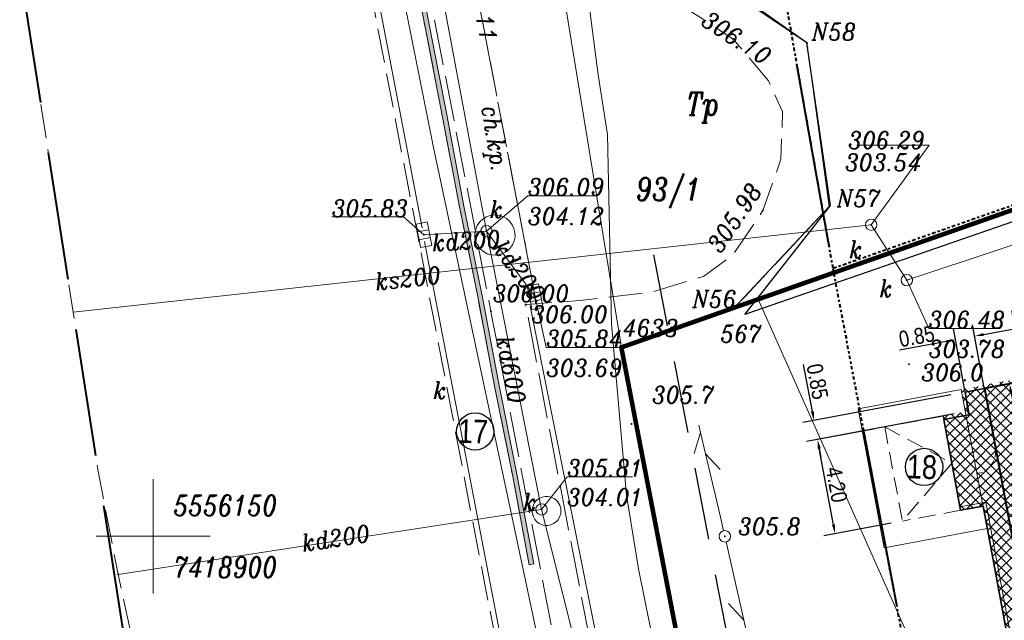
# Model space of a CAD drawing. Extents: x 779 to 3668, y -1329 to 9570.
# Tile 37 of 106: x 2208 to 2252, y -645 to -618. Entities that reach past the tile are written whole.
import ezdxf
from ezdxf.enums import TextEntityAlignment as Align

# ---------------------------------------------------------------- set-up
doc = ezdxf.new("R2010")
doc.units = 0
for name, pattern in [('( Dashed )', [0.75, 0.5, -0.25]), ('0.5_0.5', [1, 0.5, -0.5]), ('1.5_0.5', [2, 1.5, -0.5]), ('CENTER2', [1.125, 0.75, -0.125, 0.125, -0.125]), ('CIĄGłA', [0]), ('DASHED', [0.75, 0.5, -0.25]), ('DGN Style 3', [7.83309, 5.595065, -2.238026]), ('DGN Style 4', [0.3202, 0.16, -0.08, 0.0002, -0.08]), ('HIDDEN2', [4.7625, 3.175, -1.5875]), ('mz2.0_0.5', [2.5, 2, -0.5])]:
    doc.linetypes.add(name, pattern=pattern)
for name, color, linetype, lineweight in [('203-punkt graniczny', 7, 'Continuous', 0), ('203-punkt graniczny-Atr103', 7, 'Continuous', 0), ('210-oznaczenie konturu użytku gruntowego', 7, 'Continuous', 0), ('211-numer działki ewidencyjnej', 7, 'Continuous', 0), ('217-kontur klasyfikacyjny', 7, 'Continuous', 0), ('218-kontur użytku gruntowego', 7, 'Continuous', 0), ('219-działka ewidencyjna', 7, 'Continuous', 0), ('_a_obiekty', 250, 'Continuous', 30), ('AGP1_granica_opracow', 7, 'Continuous', 15), ('AGP1_HATCH', 7, 'Continuous', 5), ('AGP1_KRAWEZNIKI', 7, 'Continuous', 40), ('AGP1_KRAWEZNIKI GRUBOŚCI', 7, 'Continuous', 9), ('AGP1_KRAWEZNIKI NOWE', 7, 'Continuous', 30), ('AGP1_OPISY', 7, 'Continuous', 13), ('chodnik (powierzchnia) - ob. projektowany', 7, 'Continuous', 0), ('chodnik (powierzchnia) - ob. projektowany-Atr17', 7, 'Continuous', 0), ('ekran akustyczny (linia) - ob. projektowany', 7, 'Continuous', 0), ('jezdnia (powierzchnia)', 7, 'Continuous', 0), ('komora podziemna - przewód kanalizacyjny (powierzchnia)-SK', 7, 'Continuous', 0), ('kratka ściekowa (punkt)-SK', 7, 'Continuous', 0), ('Krzyże', 7, 'Continuous', 0), ('MPZP', 7, 'Continuous', 0), ('odwodnienie liniowe (linia)-SK', 7, 'Continuous', 0), ('odwodnienie liniowe (linia)-SK-Atr17', 7, 'Continuous', 0), ('ogrodzenie trwałe (linia)', 7, 'Continuous', 0), ('przewód elektroenergetyczny (linia)-SEPOD', 7, 'Continuous', 0), ('przewód gazowy (linia)-SG', 7, 'Continuous', 0), ('przewód kanalizacyjny (linia)-SK', 7, 'Continuous', 0), ('przewód kanalizacyjny (linia)-SK-Atr1', 7, 'Continuous', 0), ('przewód telekomunikacyjny (linia)-STPOW - symbol', 7, 'Continuous', 0), ('punkt o określonej wysokości (sieć kanalizacyjna)-SK', 7, 'Continuous', 0), ('punkt o określonej wysokości (sieć kanalizacyjna)-SK - ob. w budowie', 7, 'Continuous', 0), ('punkt o określonej wysokości (sieć kanalizacyjna)-SK - ob. w budowie-Atr2', 7, 'Continuous', 0), ('punkt o określonej wysokości (sieć kanalizacyjna)-SK - ob. w budowie-Atr3', 7, 'Continuous', 0), ('punkt o określonej wysokości (sieć kanalizacyjna)-SK-Atr2', 7, 'Continuous', 0), ('punkt o określonej wysokości (sieć kanalizacyjna)-SK-Atr3', 7, 'Continuous', 0), ('punkt wysokościowy naturalny', 7, 'Continuous', 0), ('punkt wysokościowy naturalny-Atr2', 7, 'Continuous', 0), ('punkt wysokościowy sztuczny', 7, 'Continuous', 0), ('punkt wysokościowy sztuczny-Atr2', 7, 'Continuous', 0), ('RTPW01', 253, 'Continuous', 0), ('RTPW02', 7, 'Continuous', 0), ('Sekcje', 7, 'Continuous', 0), ('SUPT01', 7, 'Continuous', 0), ('słup (punkt)', 7, 'Continuous', 0), ('właz okrągły - siec kanalizacyjna (punkt)-SK', 7, 'Continuous', 0), ('właz okrągły - siec kanalizacyjna (punkt)-SK-Atr17', 7, 'Continuous', 0), ('Zakres', 7, 'Continuous', 0), ('zz-legenda', 7, 'Continuous', 13), ('zz-obrzeża', 44, 'Continuous', 35), ('zz-wypełnienie-chodniki', 142, 'Continuous', 5), ('zz-wypełnienie-inne', 22, 'Continuous', 5)]:
    doc.layers.add(name, color=color, linetype=linetype, lineweight=lineweight)
doc.layers.add('IE_kable ziemne', color=240, linetype='Continuous')
doc.styles.add('ARIAL', font='ARIALN.TTF')
doc.styles.get("Standard").update_dxf_attribs({"font": 'arial.ttf'})
doc.styles.add('Style-ITALIC_1250', font='ITALIC_1250.shx')
doc.linetypes.add('902-500', pattern='A,3.75,[24,dgnlstyle-geo-mz.shx,S=0.002786,R=0,X=0,Y=0],3.75', length=7.5)
doc.linetypes.add('OGRODZENIE1', pattern='A,6.35,-2.54,[133,ltypeshp.shx,S=2.54,R=0,X=-2.54,Y=0],-2.54,25.4', length=36.83)
doc.dimstyles.new('z1do1', dxfattribs={"dimtxt": 0.7, "dimasz": 0.4, "dimexe": 0.5, "dimexo": 0.5, "dimgap": 0.1, "dimtad": 1, "dimrnd": 0.05, "dimzin": 0, "dimdsep": 46, "dimtxsty": 'ARIAL', "dimcen": 0.09, "dimazin": 0, "dimtfac": 1, "dimtofl": 0, "dimtmove": 0, "dimatfit": 3, "dimfxl": 1, "dimtolj": 1, "dimtzin": 0, "dimarcsym": 0})

# ---------------------------------------------------------------- blocks, each defined once
blk = doc.blocks.new('203')
at = {"linetype": 'Continuous', "lineweight": -2, "ltscale": 10}
h = blk.add_hatch(color=0, dxfattribs=at)
edge = h.paths.add_edge_path()
edge.add_arc((0, 0), 0.45, 0, 360)
blk = doc.blocks.new('SM04')
at = {"color": 0, "linetype": 'Continuous', "lineweight": -2, "ltscale": 10}
blk.add_circle((0, 0), 2.5, dxfattribs=at)
blk = doc.blocks.new('PW01')
at = {"linetype": 'Continuous', "lineweight": 13, "ltscale": 10}
h = blk.add_hatch(color=0, dxfattribs=at)
edge = h.paths.add_edge_path()
edge.add_arc((0, 0), 0.45, 0, 360)
blk = doc.blocks.new('US22')
at = {"color": 0, "linetype": 'Continuous', "lineweight": -2, "ltscale": 10}
blk.add_circle((0, 0), 2.5, dxfattribs=at)
blk = doc.blocks.new('PW01_1')
at = {"linetype": 'Continuous', "lineweight": 13, "ltscale": 10}
h = blk.add_hatch(color=0, dxfattribs=at)
edge = h.paths.add_edge_path()
edge.add_arc((0, 0), 0.45, 0, 360)
blk = doc.blocks.new('US05')
at = {"color": 0, "linetype": 'Continuous', "lineweight": 13, "ltscale": 10}
for p, q in [((-5.25, -2.5), (-5.25, 2.5)), ((-5.25, 2.5), (-1.75, 2.5)), ((-1.75, -2.5), (-1.75, 2.5)), ((-1.75, 2.5), (1.75, 2.5)), ((1.75, -2.5), (1.75, 2.5)), ((1.75, 2.5), (5.25, 2.5)), ((5.25, -2.5), (5.25, 2.5)), ((-5.25, -2.5), (-1.75, -2.5)), ((-1.75, -2.5), (1.75, -2.5)), ((1.75, -2.5), (5.25, -2.5))]:
    blk.add_line(p, q, dxfattribs=at)
blk = doc.blocks.new('PT01')
at = {"color": 0, "linetype": 'Continuous', "lineweight": 13, "ltscale": 10}
for p, q in [((46.5, 0), (37.84, 5)), ((6.5, 0), (0, 0)), ((6.5, 0), (16.5, 0)), ((16.5, 0), (26.5, 0)), ((26.5, 0), (36.5, 0)), ((36.5, 0), (27.84, -5)), ((36.5, 0), (46.5, 0)), ((46.5, 0), (50, 0))]:
    blk.add_line(p, q, dxfattribs=at)
blk = doc.blocks.new('PW02')
at = {"linetype": 'Continuous', "lineweight": 13, "ltscale": 10}
h = blk.add_hatch(color=0, dxfattribs=at)
edge = h.paths.add_edge_path()
edge.add_arc((0, 0), 0.45, 0, 360)
blk = doc.blocks.new('RTPW01')
at = {"layer": 'RTPW01', "linetype": 'Continuous', "lineweight": 13, "true_color": 0x939598}
h = blk.add_hatch(color=252, dxfattribs=at)
edge = h.paths.add_edge_path()
edge.add_arc((0, 0), 0.045, 0, 360)
blk = doc.blocks.new('RTPW02')
at = {"layer": 'RTPW02', "linetype": 'Continuous', "lineweight": 13}
h = blk.add_hatch(color=7, dxfattribs=at)
edge = h.paths.add_edge_path()
edge.add_arc((0, 0), 0.045, 0, 360)
blk = doc.blocks.new('PZT MDCP podkład')
at = {"layer": '217-kontur klasyfikacyjny', "color": 8, "linetype": '1.5_0.5', "lineweight": 13, "flags": 128}
for points in [[(2104.806, 136.906), (2105.786, 129.736)], [(2105.786, 129.736), (2101.636, 125.306)]]:
    blk.add_lwpolyline(points, dxfattribs=at)
at = {"layer": '218-kontur użytku gruntowego', "color": 8, "linetype": '0.5_0.5', "lineweight": 13, "flags": 128}
for points in [[(2105.786, 129.736), (2104.806, 136.906)], [(2104.806, 136.906), (2105.786, 129.736)], [(2101.636, 125.306), (2105.786, 129.736)], [(2105.786, 129.736), (2101.636, 125.306)]]:
    blk.add_lwpolyline(points, dxfattribs=at)
at = {"layer": '219-działka ewidencyjna', "color": 8, "linetype": 'Continuous', "lineweight": 13, "flags": 128}
for points in [[(2092.828, 147.033), (2096.666, 123.556)], [(2095.586, 143.126), (2104.806, 136.906)], [(2102.666, 125.666), (2135.196, 137.086)], [(2104.806, 136.906), (2105.786, 129.736)], [(2101.636, 125.306), (2105.786, 129.736)], [(2096.666, 123.556), (2101.636, 125.306)], [(2102.666, 125.666), (2101.636, 125.306)], [(2102.666, 125.666), (2122.376, 81.446)], [(2100.586, 103.266), (2096.666, 123.556)]]:
    blk.add_lwpolyline(points, dxfattribs=at)
at = {"layer": 'chodnik (powierzchnia) - ob. projektowany', "color": 8, "linetype": 'mz2.0_0.5', "lineweight": 13, "flags": 128}
blk.add_lwpolyline([(2087.05, 145.266), (2087.05, 145.266), (2087.446, 143.206), (2091.006, 124.816), (2094.286, 107.736), (2095.816, 107.956), (2094.336, 115.646), (2092.466, 125.436), (2092.896, 125.466), (2092.886, 125.776), (2092.556, 127.526), (2090.136, 140.136), (2089.025, 145.87), (2089.025, 145.87)], dxfattribs=at)
at = {"layer": 'ekran akustyczny (linia) - ob. projektowany', "color": 8, "linetype": 'mz2.0_0.5', "lineweight": 13, "flags": 128}
blk.add_lwpolyline([(2086.645, 145.142), (2086.776, 144.456), (2087.306, 141.506), (2088.056, 137.596), (2088.826, 133.646), (2089.566, 129.716), (2090.366, 125.786), (2091.106, 121.856), (2091.886, 117.966), (2092.626, 114.026)], dxfattribs=at)
at = {"layer": 'jezdnia (powierzchnia)', "color": 8, "linetype": '1.5_0.5', "lineweight": 13, "flags": 128}
for points in [[(2089.025, 145.87), (2089.025, 145.87), (2090.136, 140.136), (2092.556, 127.526), (2092.886, 125.776), (2092.896, 125.466), (2094.866, 125.616), (2097.966, 125.976), (2100.266, 126.666), (2101.576, 127.626), (2102.876, 129.566), (2103.666, 131.806), (2103.736, 133.906), (2103.116, 135.246), (2101.576, 137.076), (2099.666, 138.316), (2096.816, 139.776), (2094.996, 141.096), (2093.536, 143.226), (2092.558, 146.951), (2092.558, 146.951)], [(2070.276, 140.136), (2073.698, 118.206), (2074.596, 113.606), (2077.106, 102.056), (2092.306, 104.766), (2090.666, 113.236), (2087.736, 128.446), (2084.644, 144.53)]]:
    blk.add_lwpolyline(points, dxfattribs=at)
at = {"layer": 'komora podziemna - przewód kanalizacyjny (powierzchnia)-SK', "color": 8, "linetype": 'Continuous', "lineweight": 13, "flags": 128}
for points in [[(2091.896, 128.056), (2091.786, 127.906), (2091.656, 127.776), (2091.496, 127.686), (2091.326, 127.626), (2091.136, 127.596), (2090.956, 127.616), (2090.776, 127.666), (2090.616, 127.756), (2090.476, 127.876), (2090.366, 128.026), (2090.286, 128.196), (2090.246, 128.376), (2090.236, 128.556), (2090.276, 128.736), (2090.346, 128.906), (2090.456, 129.056), (2090.586, 129.186), (2090.746, 129.286), (2090.916, 129.346), (2091.106, 129.366), (2091.286, 129.346), (2091.466, 129.296), (2091.626, 129.206), (2091.766, 129.086), (2091.876, 128.936), (2091.956, 128.776), (2091.996, 128.596), (2092.006, 128.406), (2091.966, 128.226), (2091.896, 128.056)], [(2092.966, 116.866), (2093.066, 116.936), (2093.196, 116.996), (2093.326, 117.016), (2093.456, 117.016), (2093.586, 116.986), (2093.706, 116.936), (2093.816, 116.856), (2093.896, 116.756), (2093.966, 116.636), (2094.006, 116.516), (2094.016, 116.386), (2094.006, 116.246), (2093.956, 116.126), (2093.896, 116.006), (2093.806, 115.916), (2093.696, 115.836), (2093.576, 115.786), (2093.446, 115.756), (2093.316, 115.756), (2093.186, 115.786), (2093.066, 115.836), (2092.956, 115.916), (2092.866, 116.016), (2092.806, 116.136), (2092.766, 116.256), (2092.746, 116.396), (2092.766, 116.526), (2092.806, 116.646), (2092.876, 116.766), (2092.966, 116.866)]]:
    blk.add_lwpolyline(points, close=True, dxfattribs=at)
at = {"layer": 'MPZP', "color": 8, "linetype": 'DGN Style 4', "lineweight": 40}
blk.add_line((2105.951, 127.031), (2101.919, 149.813), dxfattribs=at)
at = {"layer": 'MPZP', "color": 8, "linetype": 'DGN Style 4', "lineweight": 40, "flags": 128}
for points in [[(2105.951, 127.031), (2135.306, 137.337), (2141.691, 122.493), (2145.682, 112.37), (2151.584, 97.397), (2156.726, 83.081), (2162.409, 65.301), (2167.841, 43.184), (2173.517, 19.532), (2179.635, 13.841), (2188.833, 4.752), (2192.016, 1.92)], [(2134.413, -13.933), (2127.576, 9.996), (2122.802, 37.892), (2105.951, 127.031)]]:
    blk.add_lwpolyline(points, dxfattribs=at)
at = {"layer": 'odwodnienie liniowe (linia)-SK', "color": 8, "linetype": 'Continuous', "lineweight": 13}
for p, q in [((2084.891, 144.606), (2087.936, 128.806)), ((2088.036, 128.196), (2092.536, 104.766)), ((2096.146, 108.036), (2092.666, 125.376))]:
    blk.add_line(p, q, dxfattribs=at)
at = {"layer": 'ogrodzenie trwałe (linia)', "color": 8, "linetype": '902-500', "lineweight": 30, "flags": 128}
for points in [[(2102.086, 124.996), (2105.836, 129.786), (2104.806, 136.916), (2095.706, 143.306), (2094.845, 147.65)], [(2135.536, 136.576), (2102.086, 124.996)]]:
    blk.add_lwpolyline(points, dxfattribs=at)
at = {"layer": 'przewód elektroenergetyczny (linia)-SEPOD', "color": 8, "linetype": 'Continuous', "lineweight": 13, "flags": 128}
blk.add_lwpolyline([(2085.91, 144.917), (2088.426, 132.326), (2093.556, 108.186), (2094.666, 103.096), (2076.735, 99.552)], dxfattribs=at)
at = {"layer": 'przewód gazowy (linia)-SG', "color": 8, "linetype": 'Continuous', "lineweight": 13, "flags": 128}
blk.add_lwpolyline([(2094.318, 147.489), (2094.796, 144.586), (2094.846, 141.716), (2095.656, 135.506), (2096.056, 132.886), (2096.236, 124.576), (2096.896, 117.076), (2097.416, 113.846), (2098.816, 106.906)], dxfattribs=at)
at = {"layer": 'przewód kanalizacyjny (linia)-SK', "color": 8, "linetype": 'Continuous', "lineweight": 13, "flags": 128}
for points in [[(2088.476, 140.836), (2090.746, 128.656)], [(2072.621, 125.105), (2107.626, 128.936), (2109.186, 126.506), (2134.056, 134.756)], [(2090.746, 128.656), (2088.006, 128.496)], [(2090.746, 128.656), (2093.166, 116.456)], [(2090.746, 128.656), (2092.886, 125.776)], [(2093.166, 116.456), (2074.596, 113.606)], [(2096.906, 97.516), (2095.016, 109.056), (2093.166, 116.456)]]:
    blk.add_lwpolyline(points, dxfattribs=at)
at = {"layer": 'punkt o określonej wysokości (sieć kanalizacyjna)-SK - ob. w budowie-Atr2', "color": 8, "lineweight": 13, "flags": 128}
for points in [[(2090.746, 128.656), (2092.566, 130.206), (2095.638, 130.206)], [(2088.006, 128.496), (2087.106, 129.276), (2083.965, 129.276)], [(2092.886, 125.776), (2093.366, 123.556), (2096.539, 123.556)], [(2093.166, 116.456), (2094.286, 117.886), (2097.161, 117.886)]]:
    blk.add_lwpolyline(points, dxfattribs=at)
at = {"layer": 'punkt o określonej wysokości (sieć kanalizacyjna)-SK-Atr2', "color": 8, "lineweight": 13, "flags": 128}
for points in [[(2107.626, 128.936), (2110.173, 132.422), (2107, 132.422)], [(2109.186, 126.506), (2110.146, 124.386), (2113.287, 124.386)]]:
    blk.add_lwpolyline(points, dxfattribs=at)
at = {"layer": 'Sekcje', "color": 8, "linetype": 'Continuous', "lineweight": 13}
for p, q in [((2076.136, 117.776), (2076.136, 112.776)), ((2073.636, 115.276), (2078.636, 115.276))]:
    blk.add_line(p, q, dxfattribs=at)
at = {"layer": 'SUPT01', "color": 8, "linetype": 'Continuous', "lineweight": 13}
for p, q in [((2102.371, 110.157), (2101.262, 115.033)), ((2102.042, 111.604), (2101.362, 112.338))]:
    blk.add_line(p, q, dxfattribs=at)
at = {"layer": 'Zakres', "color": 8, "linetype": 'DGN Style 3', "lineweight": 40, "flags": 128}
blk.add_lwpolyline([(2174.696, 172.586), (2130.246, 158.476), (2070.276, 140.136), (2076.276, 101.676), (2103.086, -22.494), (2224.436, 10.666), (2208.436, 67.156), (2203.276, 85.806), (2188.226, 134.806), (2174.696, 172.586)], close=True, dxfattribs=at)
at = {"layer": '203-punkt graniczny', "color": 8, "linetype": 'Continuous', "lineweight": 13, "xscale": 0.1, "yscale": 0.1, "zscale": 0.1}
for p in [(2104.806, 136.906), (2105.786, 129.736), (2102.666, 125.666), (2101.636, 125.306), (2096.666, 123.556)]:
    blk.add_blockref('203', p, dxfattribs=at)
at = {"layer": 'kratka ściekowa (punkt)-SK', "color": 8, "linetype": 'Continuous', "lineweight": 13}
for p, xscale, yscale, zscale, rotation in [((2088.006, 128.496), 0.1, 0.1, 0.1, 280.64), ((2092.886, 125.776), 0.09999999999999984, 0.09999999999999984, 0.09999999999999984, 281.082)]:
    blk.add_blockref('US05', p, dxfattribs=dict(at, xscale=xscale, yscale=yscale, zscale=zscale, rotation=rotation))
at = {"layer": 'przewód telekomunikacyjny (linia)-STPOW - symbol', "color": 8, "linetype": 'Continuous', "lineweight": 13, "ltscale": 0.966646, "xscale": 0.09500006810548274, "yscale": 0.09500006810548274, "zscale": 0.09999999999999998, "rotation": 103.241}
blk.add_blockref('PT01', (2101.149, 115.52), dxfattribs=at)
at = {"layer": 'punkt o określonej wysokości (sieć kanalizacyjna)-SK', "color": 8, "linetype": 'Continuous', "lineweight": 13, "xscale": 0.1, "yscale": 0.1, "zscale": 0.1}
for p in [(2107.626, 128.936), (2109.186, 126.506)]:
    blk.add_blockref('PW01_1', p, dxfattribs=at)
at = {"layer": 'punkt o określonej wysokości (sieć kanalizacyjna)-SK - ob. w budowie', "color": 8, "linetype": 'Continuous', "lineweight": 13, "xscale": 0.1, "yscale": 0.1, "zscale": 0.1}
for p in [(2090.746, 128.656), (2088.006, 128.496), (2092.886, 125.776), (2093.166, 116.456), (2074.596, 113.606)]:
    blk.add_blockref('PW01_1', p, dxfattribs=at)
at = {"layer": 'punkt wysokościowy naturalny', "color": 8, "linetype": 'Continuous', "lineweight": 13, "xscale": 0.1, "yscale": 0.1, "zscale": 0.1}
blk.add_blockref('PW01', (2101.206, 115.276), dxfattribs=at)
at = {"layer": 'punkt wysokościowy sztuczny', "color": 8, "linetype": 'Continuous', "lineweight": 13, "xscale": 0.1, "yscale": 0.1, "zscale": 0.1}
for p in [(2101.576, 137.076), (2102.876, 129.566)]:
    blk.add_blockref('PW02', p, dxfattribs=at)
at = {"layer": 'RTPW01', "color": 8, "linetype": 'Continuous', "lineweight": 13}
for p in [(2109.281, 122.818), (2097.114, 120.202)]:
    blk.add_blockref('RTPW01', p, dxfattribs=at)
at = {"layer": 'RTPW02', "color": 8, "linetype": 'Continuous', "lineweight": 13}
for p in [(2092.466, 125.436), (2090.944, 125.141)]:
    blk.add_blockref('RTPW02', p, dxfattribs=at)
at = {"layer": 'słup (punkt)', "color": 8, "linetype": 'Continuous', "lineweight": 13, "xscale": 0.1, "yscale": 0.1, "zscale": 0.1}
blk.add_blockref('SM04', (2101.206, 115.276), dxfattribs=at)
at = {"layer": 'właz okrągły - siec kanalizacyjna (punkt)-SK', "color": 8, "linetype": 'Continuous', "lineweight": 13, "xscale": 0.1, "yscale": 0.1, "zscale": 0.1}
for p in [(2107.626, 128.936), (2090.746, 128.656), (2109.186, 126.506), (2093.166, 116.456)]:
    blk.add_blockref('US22', p, dxfattribs=at)
at = {"layer": '203-punkt graniczny-Atr103', "color": 8, "lineweight": 13, "char_height": 0.75, "attachment_point": 7, "line_spacing_factor": 0.6}
for s, insert in [('\\FITALIC_1250;\\H1x;\\W0.9;N58', (2105.026, 137.023)), ('\\FITALIC_1250;\\H1x;\\W0.9;N57', (2106.125, 129.717)), ('\\FITALIC_1250;\\H1x;\\W0.9;N56', (2099.791, 125.306)), ('\\FITALIC_1250;\\H1x;\\W0.9;4633', (2096.735, 124.035)), ('\\FITALIC_1250;\\H1x;\\W0.9;567', (2101.018, 123.778))]:
    blk.add_mtext(s, dxfattribs=dict(at, insert=insert))
at = {"layer": '210-oznaczenie konturu użytku gruntowego', "color": 8, "linetype": 'Continuous', "lineweight": 13, "insert": (2099.521, 133.403), "char_height": 1, "attachment_point": 7, "line_spacing_factor": 0.6}
blk.add_mtext('\\FITALIC_1250;\\H1x;\\W0.79;Tp', dxfattribs=at)
at = {"layer": '211-numer działki ewidencyjnej', "color": 8, "linetype": 'Continuous', "lineweight": 13, "insert": (2097.305, 130.996), "char_height": 1, "attachment_point": 1, "line_spacing_factor": 0.6}
blk.add_mtext('\\FITALIC_1250;\\H1x;\\W0.79;93/1', dxfattribs=at)
at = {"layer": 'chodnik (powierzchnia) - ob. projektowany-Atr17', "color": 8, "lineweight": 13, "insert": (2090.289, 134.057), "char_height": 0.75, "attachment_point": 7, "rotation": 278.973, "line_spacing_factor": 0.6}
blk.add_mtext('\\FITALIC_1250;\\H1x;\\W0.9;ch.kp.', dxfattribs=at)
at = {"layer": 'Krzyże', "color": 8, "linetype": 'Continuous', "lineweight": 13, "style": 'Style-ITALIC_1250', "width": 0.8}
blk.add_text('5556150', height=0.9, dxfattribs=at).set_placement((2077.036, 116.176))
blk.add_text('7418900', height=0.9, dxfattribs=at).set_placement((2077.036, 114.376), align=Align.TOP_LEFT)
at = {"layer": 'odwodnienie liniowe (linia)-SK-Atr17', "color": 8, "lineweight": 13, "insert": (2088.416, 121.296), "char_height": 0.75, "attachment_point": 7, "line_spacing_factor": 0.6}
blk.add_mtext('\\FITALIC_1250;\\H1x;\\W0.9;k', dxfattribs=at)
at = {"layer": 'przewód kanalizacyjny (linia)-SK-Atr1', "color": 8, "lineweight": 13, "char_height": 0.75, "line_spacing_factor": 0.6}
for s, insert, attachment_point, rotation in [('\\FITALIC_1250;\\H1x;\\W0.9;kd200', (2088.336, 128.516), 1, 3.341), ('\\FITALIC_1250;\\H1x;\\W0.9;kd200', (2090.986, 127.917), 7, 306.614), ('\\FITALIC_1250;\\H1x;\\W0.9;ks200', (2085.87, 126.432), 4, 6.171), ('\\FITALIC_1250;\\H1x;\\W0.9;kd600', (2091.534, 124.052), 4, 281.219), ('\\FITALIC_1250;\\H1x;\\W0.9;kd200', (2082.714, 114.599), 7, 8.725)]:
    blk.add_mtext(s, dxfattribs=dict(at, insert=insert, attachment_point=attachment_point, rotation=rotation))
at = {"layer": 'punkt o określonej wysokości (sieć kanalizacyjna)-SK - ob. w budowie-Atr2', "color": 8, "lineweight": 13, "char_height": 0.75, "attachment_point": 7, "line_spacing_factor": 0.6}
for s, insert in [('\\FITALIC_1250;\\H1x;\\W0.9;306.09', (2092.566, 130.214)), ('\\FITALIC_1250;\\H1x;\\W0.9;305.83', (2083.965, 129.284)), ('\\FITALIC_1250;\\H1x;\\W0.9;305.84', (2093.366, 123.564)), ('\\FITALIC_1250;\\H1x;\\W0.9;305.81', (2094.286, 117.894))]:
    blk.add_mtext(s, dxfattribs=dict(at, insert=insert))
at = {"layer": 'punkt o określonej wysokości (sieć kanalizacyjna)-SK - ob. w budowie-Atr3', "color": 8, "lineweight": 13, "char_height": 0.75, "attachment_point": 7, "line_spacing_factor": 0.6}
for s, insert in [('\\FITALIC_1250;\\H1x;\\W0.9;304.12', (2092.566, 128.938)), ('\\FITALIC_1250;\\H1x;\\W0.9;303.69', (2093.366, 122.289)), ('\\FITALIC_1250;\\H1x;\\W0.9;304.01', (2094.286, 116.619))]:
    blk.add_mtext(s, dxfattribs=dict(at, insert=insert))
at = {"layer": 'punkt o określonej wysokości (sieć kanalizacyjna)-SK-Atr2', "color": 8, "lineweight": 13, "char_height": 0.75, "attachment_point": 7, "line_spacing_factor": 0.6}
for s, insert in [('\\FITALIC_1250;\\H1x;\\W0.9;306.29', (2106.622, 132.269)), ('\\FITALIC_1250;\\H1x;\\W0.9;306.48', (2110.146, 124.394))]:
    blk.add_mtext(s, dxfattribs=dict(at, insert=insert))
at = {"layer": 'punkt o określonej wysokości (sieć kanalizacyjna)-SK-Atr3', "color": 8, "lineweight": 13, "char_height": 0.75, "attachment_point": 7, "line_spacing_factor": 0.6}
for s, insert in [('\\FITALIC_1250;\\H1x;\\W0.9;303.54', (2106.482, 131.293)), ('\\FITALIC_1250;\\H1x;\\W0.9;303.78', (2110.146, 123.119))]:
    blk.add_mtext(s, dxfattribs=dict(at, insert=insert))
at = {"layer": 'punkt wysokościowy naturalny-Atr2', "color": 8, "lineweight": 13, "insert": (2101.786, 116.086), "char_height": 0.75, "attachment_point": 1, "line_spacing_factor": 0.6}
blk.add_mtext('\\FITALIC_1250;\\H1x;\\W0.9;305.8', dxfattribs=at)
at = {"layer": 'punkt wysokościowy sztuczny-Atr2', "color": 8, "lineweight": 13, "char_height": 0.75, "line_spacing_factor": 0.6}
for s, insert, attachment_point, rotation in [('\\FITALIC_1250;\\H1x;\\W0.9;306.11', (2089.871, 140.189), 7, 280.967), ('\\FITALIC_1250;\\H1x;\\W0.9;306.10', (2100.11, 137.727), 7, 327.008), ('\\FITALIC_1250;\\H1x;\\W0.9;305.98', (2100.386, 128.056), 1, 56.173)]:
    blk.add_mtext(s, dxfattribs=dict(at, insert=insert, attachment_point=attachment_point, rotation=rotation))
at = {"layer": 'RTPW01', "color": 8, "linetype": 'Continuous', "lineweight": 13, "style": 'Style-ITALIC_1250', "width": 0.9}
for s, p in [('306.0', (2109.822, 122.085)), ('305.7', (2098.014, 121.102))]:
    blk.add_text(s, height=0.75, dxfattribs=at).set_placement(p)
at = {"layer": 'RTPW02', "color": 8, "linetype": 'Continuous', "lineweight": 13, "style": 'Style-ITALIC_1250', "width": 0.9}
for p in [(2091.027, 125.55), (2092.722, 124.633)]:
    blk.add_text('306.00', height=0.75, dxfattribs=at).set_placement(p)
at = {"layer": 'właz okrągły - siec kanalizacyjna (punkt)-SK-Atr17', "color": 8, "lineweight": 13, "char_height": 0.75, "attachment_point": 7, "line_spacing_factor": 0.6}
for insert in [(2090.896, 129.236), (2106.666, 127.476), (2107.986, 125.766), (2092.366, 116.406)]:
    blk.add_mtext('\\FITALIC_1250;\\H1x;\\W0.9;k', dxfattribs=dict(at, insert=insert))
blk = doc.blocks.new('STACJA TRAFO')
at = {"layer": 'IE_kable ziemne', "color": 18, "linetype": '( Dashed )', "lineweight": 5, "ltscale": 1.5, "true_color": 0x000000}
for p, q in [((1721.32, 287.781), (1720.175, 285.447)), ((1721.32, 287.781), (1725.091, 285.931)), ((1720.175, 285.447), (1723.206, 286.856)), ((1723.206, 286.856), (1723.946, 283.597)), ((1725.091, 285.931), (1723.946, 283.597)), ((1720.175, 285.447), (1723.946, 283.597))]:
    blk.add_line(p, q, dxfattribs=at)
blk = doc.blocks.new('*D1505')
at = {"layer": 'Defpoints', "color": 0, "transparency": 16777216}
for p in [(2246.276, -636.131), (2243.327, -636.68), (2247.045, -640.26)]:
    blk.add_point(p, dxfattribs=at)
at = {"layer": 'zz-legenda', "color": 0, "lineweight": -2, "transparency": 16777216}
for p, q in [((2245.785, -636.222), (2242.835, -636.772)), ((2244.023, -640.416), (2243.4, -637.073)), ((2246.554, -640.351), (2243.604, -640.901))]:
    blk.add_line(p, q, dxfattribs=at)
at = {"layer": 'zz-legenda', "color": 0, "transparency": 16777216}
for points in [[(2243.466, -637.061), (2243.335, -637.086), (2243.327, -636.68)], [(2244.088, -640.404), (2243.957, -640.428), (2244.096, -640.809)]]:
    blk.add_solid(points, dxfattribs=at)
at = {"layer": 'zz-legenda', "color": 0, "transparency": 16777216, "insert": (2244.161, -638.661), "char_height": 0.7, "attachment_point": 5, "rotation": 280.5514, "style": 'ARIAL'}
blk.add_mtext('\\A1;4.20', dxfattribs=at)
blk = doc.blocks.new('*D1506')
at = {"layer": 'Defpoints', "color": 0, "transparency": 16777216}
for p in [(2249.66, -634.636), (2249.816, -635.472), (2243.171, -635.844)]:
    blk.add_point(p, dxfattribs=at)
at = {"layer": 'zz-legenda', "color": 0, "lineweight": -2, "transparency": 16777216}
for p, q in [((2243.098, -635.451), (2242.714, -633.391)), ((2249.168, -634.727), (2242.68, -635.936)), ((2249.324, -635.563), (2242.835, -636.772)), ((2243.4, -637.073), (2243.473, -637.467))]:
    blk.add_line(p, q, dxfattribs=at)
at = {"layer": 'zz-legenda', "color": 0, "transparency": 16777216}
for points in [[(2243.163, -635.439), (2243.032, -635.463), (2243.171, -635.844)], [(2243.466, -637.061), (2243.335, -637.086), (2243.327, -636.68)]]:
    blk.add_solid(points, dxfattribs=at)
at = {"layer": 'zz-legenda', "color": 0, "transparency": 16777216, "insert": (2243.319, -634.141), "char_height": 0.7, "attachment_point": 5, "rotation": 280.5514, "style": 'ARIAL'}
blk.add_mtext('\\A1;0.85', dxfattribs=at)
blk = doc.blocks.new('*D1531')
at = {"layer": 'Defpoints', "color": 0, "transparency": 16777216}
for p in [(2255.13, -631.238), (2255.558, -633.537), (2250.643, -634.453)]:
    blk.add_point(p, dxfattribs=at)
at = {"layer": 'zz-legenda', "color": 0, "lineweight": -2, "transparency": 16777216}
for p, q in [((2255.467, -633.045), (2255.039, -630.746)), ((2250.608, -632.08), (2254.737, -631.311)), ((2250.551, -633.961), (2250.123, -631.662))]:
    blk.add_line(p, q, dxfattribs=at)
at = {"layer": 'zz-legenda', "color": 0, "transparency": 16777216}
for points in [[(2254.725, -631.245), (2254.749, -631.377), (2255.13, -631.238)], [(2250.596, -632.015), (2250.62, -632.146), (2250.215, -632.153)]]:
    blk.add_solid(points, dxfattribs=at)
at = {"layer": 'zz-legenda', "color": 0, "transparency": 16777216, "insert": (2252.589, -631.246), "char_height": 0.7, "attachment_point": 5, "rotation": 10.5514, "style": 'ARIAL'}
blk.add_mtext('\\A1;5.00', dxfattribs=at)
blk = doc.blocks.new('*D1540')
at = {"layer": 'Defpoints', "color": 0, "transparency": 16777216}
for p in [(2255.558, -633.537), (2258.738, -650.746), (2254.926, -651.45)]:
    blk.add_point(p, dxfattribs=at)
at = {"layer": 'zz-legenda', "color": 0, "lineweight": -2, "transparency": 16777216}
for p, q in [((2255.067, -633.628), (2251.255, -634.332)), ((2251.819, -634.635), (2254.853, -651.057)), ((2258.246, -650.837), (2254.434, -651.541))]:
    blk.add_line(p, q, dxfattribs=at)
at = {"layer": 'zz-legenda', "color": 0, "transparency": 16777216}
for points in [[(2251.885, -634.622), (2251.754, -634.647), (2251.747, -634.241)], [(2254.919, -651.045), (2254.788, -651.069), (2254.926, -651.45)]]:
    blk.add_solid(points, dxfattribs=at)
at = {"layer": 'zz-legenda', "color": 0, "transparency": 16777216, "insert": (2253.36, -640.456), "char_height": 0.7, "attachment_point": 5, "rotation": 280.467, "style": 'ARIAL'}
blk.add_mtext('\\A1;17.50', dxfattribs=at)
blk = doc.blocks.new('*D1570')
at = {"layer": 'Defpoints', "color": 0, "transparency": 16777216}
for p in [(2249.379, -632.309), (2249.899, -635.1), (2250.757, -635.068)]:
    blk.add_point(p, dxfattribs=at)
at = {"layer": 'zz-legenda', "color": 0, "lineweight": -2, "transparency": 16777216}
for p, q in [((2249.807, -634.608), (2249.287, -631.817)), ((2250.666, -634.576), (2250.123, -631.662)), ((2250.608, -632.08), (2251.001, -632.007)), ((2248.986, -632.382), (2246.926, -632.766))]:
    blk.add_line(p, q, dxfattribs=at)
at = {"layer": 'zz-legenda', "color": 0, "transparency": 16777216}
for points in [[(2250.596, -632.015), (2250.62, -632.146), (2250.215, -632.153)], [(2248.974, -632.317), (2248.998, -632.448), (2249.379, -632.309)]]:
    blk.add_solid(points, dxfattribs=at)
at = {"layer": 'zz-legenda', "color": 0, "transparency": 16777216, "insert": (2247.675, -632.161), "char_height": 0.7, "attachment_point": 5, "rotation": 10.5514, "style": 'ARIAL'}
blk.add_mtext('\\A1;0.85', dxfattribs=at)

msp = doc.modelspace()

# ---------------------------------------------------------------- hatches: boundary and pattern name
at = {"layer": 'AGP1_HATCH', "true_color": 0xf8991e, "transparency": 33554579}
h = msp.add_hatch(color=30, dxfattribs=at)
h.dxf.hatch_style = 1
h.paths.add_polyline_path([(2230.681, -642.175), (2230.878, -642.138), (2230.137, -638.197), (2229.357, -634.307), (2228.617, -630.377), (2227.817, -626.447), (2227.077, -622.518), (2226.307, -618.567), (2225.558, -614.659), (2225.028, -611.709), (2224.896, -611.022), (2224.699, -611.06), (2224.831, -611.745), (2225.361, -614.695), (2226.111, -618.605), (2226.881, -622.555), (2227.621, -626.485), (2228.421, -630.415), (2229.161, -634.345), (2229.941, -638.235)])
at = {"layer": 'zz-wypełnienie-chodniki'}
h = msp.add_hatch(dxfattribs=at)
h.set_pattern_fill('ANSI37', color=256, scale=0.1, style=0)
h.set_pattern_definition([(45, (72.096, -387.0553), (-0.224506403, 0.224506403), []), (135, (72.096, -387.0553), (-0.224506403, -0.224506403), [])])
edge = h.paths.add_edge_path()
edge.add_arc((2285.894, -725.926), 2.633, 240.8317, 270.2907, ccw=False)
edge.add_arc((2286.404, -725.368), 3.373, 200.4117, 237.8983, ccw=False)
edge.add_arc((2440.64, -674.741), 165.704, 197.78063, 198.21758, ccw=False)
edge.add_arc((2286.658, -724.114), 4, 112.3008, 197.8899, ccw=False)
edge.add_line((2285.14, -720.413), (2289.001, -719.105))
edge.add_arc((2283.137, -702.867), 17.265, 289.857, 321.7648)
edge.add_arc((2284.721, -704.14), 15.232, 321.8391, 367.187)
edge.add_line((2299.834, -702.235), (2295.184, -678.44))
edge.add_line((2295.184, -678.44), (2293.334, -672.378))
edge.add_line((2293.334, -672.378), (2289.746, -662.348))
edge.add_line((2289.746, -662.348), (2282.62, -644.273))
edge.add_line((2282.62, -644.273), (2278.671, -634.258))
edge.add_line((2278.671, -634.258), (2278.338, -633.412))
edge.add_arc((2273.686, -635.248), 5.001, 21.5279, 100.5413)
edge.add_line((2272.771, -630.331), (2272.638, -630.356))
edge.add_line((2272.638, -630.356), (2250.643, -634.453))
edge.add_line((2250.643, -634.453), (2259.909, -684.197))
edge.add_line((2259.909, -684.197), (2263.612, -683.507))
edge.add_arc((2263.744, -684.703), 1.203, -19.9619, 96.3072, ccw=False)
edge.add_arc((2264.405, -684.942), 0.5, 317.2271, 339.9615, ccw=False)
edge.add_arc((2269.722, -689.862), 6.744, 137.2271, 184.4632)
edge.add_line((2262.999, -690.386), (2263.357, -692.702))
edge.add_line((2263.357, -692.702), (2264.415, -698.413))
edge.add_line((2264.415, -698.413), (2265.258, -702.957))
edge.add_line((2265.258, -702.957), (2267.414, -712.892))
edge.add_arc((2282.497, -708.965), 15.586, 194.5951, 204.2785)
edge.add_arc((2275.694, -711.901), 8.178, 205.1212, 225.4637)
edge.add_line((2269.958, -717.731), (2272.389, -720.147))
edge.add_arc((2266.684, -725.321), 7.702, 27.1145, 42.1999, ccw=False)
edge.add_line((2273.539, -721.81), (2274.631, -724.36))
edge.add_arc((2268.391, -726.189), 6.503, -2.9609, 16.3405, ccw=False)
edge.add_arc((2256.755, -724.409), 18.253, 344.7004, 353.3418, ccw=False)
edge.add_line((2274.361, -729.225), (2274.071, -730.275))
edge.add_arc((2264.509, -726.761), 10.187, 310.1754, 339.8225, ccw=False)
edge.add_line((2271.081, -734.545), (2270.603, -734.737))
edge.add_arc((2264.509, -726.761), 10.037, 307.382, 339.7888)
edge.add_arc((2244.773, -721.587), 30.409, 343.4897, 347.8328)
edge.add_arc((2256.75, -724.408), 18.108, 348.5707, 353.3645)
edge.add_arc((2268.308, -726.198), 6.436, 357.3081, 376.0488)
edge.add_line((2274.493, -724.419), (2273.403, -721.874))
edge.add_arc((2270.677, -722.56), 2.812, 14.1144, 55.2095)
edge.add_line((2272.281, -720.251), (2269.853, -717.837))
edge.add_arc((2275.694, -711.901), 8.328, 205.1136, 225.4611, ccw=False)
edge.add_arc((2282.497, -708.965), 15.736, 194.5839, 204.2825, ccw=False)
edge.add_line((2267.268, -712.927), (2265.111, -702.987))
edge.add_line((2265.111, -702.987), (2264.235, -698.294))
edge.add_line((2264.235, -698.294), (2261.565, -698.792))
edge.add_line((2261.565, -698.792), (2260.53, -693.39))
edge.add_line((2260.53, -693.39), (2263.238, -692.885))
edge.add_line((2263.238, -692.885), (2262.85, -690.404))
edge.add_arc((2269.722, -689.862), 6.894, 137.4766, 184.5106, ccw=False)
edge.add_arc((2264.273, -684.864), 0.5, 317.4766, 342.905)
edge.add_arc((2263.747, -684.703), 1.05, 342.905, 381.532)
edge.add_line((2264.724, -684.317), (2257.978, -685.574))
edge.add_line((2257.978, -685.574), (2255.821, -673.993))
edge.add_line((2255.821, -673.993), (2256.952, -673.782))
edge.add_line((2256.952, -673.782), (2249.632, -634.488))
edge.add_line((2249.632, -634.488), (2250.615, -634.305))
edge.add_line((2250.615, -634.305), (2272.625, -630.205))
edge.add_line((2272.625, -630.205), (2272.745, -630.183))
edge.add_arc((2273.686, -635.247), 5.151, 21.5199, 100.5252, ccw=False)
edge.add_line((2278.477, -633.357), (2278.806, -634.192))
edge.add_line((2278.806, -634.192), (2282.766, -644.236))
edge.add_line((2282.766, -644.236), (2286.522, -653.761))
edge.add_line((2286.522, -653.761), (2287.136, -653.519))
edge.add_line((2287.136, -653.519), (2287.745, -655.063))
edge.add_line((2287.745, -655.063), (2287.131, -655.305))
edge.add_line((2287.131, -655.305), (2289.886, -662.293))
edge.add_line((2289.886, -662.293), (2293.477, -672.335))
edge.add_line((2293.477, -672.335), (2295.331, -678.411))
edge.add_line((2295.331, -678.411), (2299.982, -702.216))
edge.add_arc((2284.721, -704.14), 15.382, -38.1613, 7.187, ccw=False)
edge.add_arc((2283.137, -702.867), 17.415, 289.8521, 321.7651, ccw=False)
edge.add_line((2289.051, -719.246), (2285.188, -720.555))
edge.add_arc((2286.625, -724.098), 3.823, 112.068, 198.2671)
edge.add_line((2282.994, -725.296), (2283.383, -726.492))
edge.add_arc((2285.844, -725.677), 2.593, 198.3194, 219.5312)
edge.add_arc((2285.894, -725.926), 2.483, 214.3489, 282.1486)
edge.add_line((2286.417, -728.354), (2285.908, -728.559))
h = msp.add_hatch(dxfattribs=at)
h.set_pattern_fill('ANSI37', color=256, scale=0.1, style=0)
h.set_pattern_definition([(45, (72.096, -882.70357), (-0.224506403, 0.224506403), []), (135, (72.096, -882.70357), (-0.224506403, -0.224506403), [])])
h.paths.add_polyline_path([(2249.815, -635.472), (2248.832, -635.655), (2249.601, -639.784), (2250.585, -639.601)])
at = {"layer": 'zz-wypełnienie-inne'}
h = msp.add_hatch(dxfattribs=at)
h.set_pattern_fill('ANSI37', color=256, scale=0.1, style=0)
h.set_pattern_definition([(45, (535.0041, -882.70357), (-0.224506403, 0.224506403), []), (135, (535.0041, -882.70357), (-0.224506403, -0.224506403), [])])
h.paths.add_polyline_path([(2255.532, -633.537), (2250.643, -634.453), (2254.507, -655.196), (2258.15, -654.517), (2258.59, -654.813), (2258.672, -655.224), (2258.546, -655.477), (2258.196, -655.729), (2254.726, -656.376), (2259.929, -684.138), (2264.171, -683.44), (2264.932, -683.999)])

# ---------------------------------------------------------------- linework, layer by layer
at = {"color": 18, "linetype": 'CIĄGłA', "lineweight": 5, "true_color": 0x000000}
msp.add_lwpolyline([(2230.681, -642.175), (2230.878, -642.138), (2230.137, -638.197), (2229.357, -634.307), (2228.617, -630.377), (2227.817, -626.447), (2227.077, -622.518), (2226.307, -618.567), (2225.558, -614.659), (2225.028, -611.709), (2224.896, -611.022), (2224.699, -611.06), (2224.831, -611.745), (2225.361, -614.695), (2226.111, -618.605), (2226.881, -622.555), (2227.621, -626.485), (2228.421, -630.415), (2229.161, -634.345), (2229.941, -638.235)], close=True, dxfattribs=at)
at = {"color": 3, "linetype": 'HIDDEN2', "lineweight": 30}
msp.add_lwpolyline([(2236.134, -628.581), (2240.18, -649.54), (2241.84, -658.209), (2245.561, -677.316), (2249.635, -698.087)], dxfattribs=at)
at = {"color": 18, "linetype": 'DASHED', "lineweight": 13, "true_color": 0x000000}
msp.add_lwpolyline([(2250.643, -634.453), (2255.558, -633.537), (2264.824, -683.281), (2259.909, -684.197), (2254.726, -656.376)], dxfattribs=at)
at = {"color": 18, "linetype": 'DASHED', "lineweight": 18, "ltscale": 0.5, "true_color": 0x000000}
msp.add_arc((2250.138, -637.205), 1, 280.5514, 10.5458, dxfattribs=at)
at = {"layer": '_a_obiekty', "color": 18, "linetype": 'OGRODZENIE1', "lineweight": 15, "ltscale": 0.03, "true_color": 0x000000}
msp.add_lwpolyline([(2249.632, -634.488), (2250.768, -640.584), (2246.245, -641.426), (2245.11, -635.331)], close=True, dxfattribs=at)
at = {"layer": 'AGP1_granica_opracow', "color": 5, "linetype": 'CENTER2', "lineweight": 9, "ltscale": 5, "const_width": 0.2}
msp.add_lwpolyline([(2279.561, -633.785), (2273.251, -619.115), (2240.721, -630.535), (2239.691, -630.895), (2234.721, -632.645), (2238.641, -652.935), (2242.031, -670.415), (2250.291, -712.985)], dxfattribs=at)
at = {"layer": 'AGP1_KRAWEZNIKI'}
msp.add_lwpolyline([(2272.531, -630.375), (2250.643, -634.453), (2254.507, -655.196), (2257.849, -654.573, -0.414214), (2258.549, -655.053), (2258.549, -655.053, -0.414214), (2258.069, -655.753), (2254.726, -656.376), (2257.927, -673.561)], format="xyb", dxfattribs=at)
at = {"layer": 'AGP1_KRAWEZNIKI GRUBOŚCI', "color": 18, "linetype": 'CIĄGłA', "true_color": 0x000000}
msp.add_lwpolyline([(2250.495, -634.48), (2249.807, -634.608), (2249.99, -635.592), (2248.86, -635.802)], dxfattribs=at)
at = {"layer": 'AGP1_KRAWEZNIKI NOWE', "lineweight": 15}
msp.add_lwpolyline([(2251.302, -637.992), (2250.643, -634.453), (2255.558, -633.537)], dxfattribs=at)
at = {"layer": 'AGP1_OPISY', "linetype": 'Continuous', "lineweight": 30}
for centre in [(2228.311, -636.33), (2248.001, -637.885)]:
    msp.add_circle(centre, 0.817, dxfattribs=at)
at = {"layer": 'MPZP', "color": 202, "linetype": 'DGN Style 4', "lineweight": 40, "ltscale": 50, "true_color": 0x8a2be2, "flags": 128}
msp.add_lwpolyline([(2272.468, -770.135), (2265.631, -746.205), (2265.201, -743.692), (2264.842, -741.593), (2264.155, -737.584), (2262.773, -729.509), (2261.476, -721.926), (2260.857, -718.31), (2259.531, -711.296), (2259.01, -708.543), (2257.981, -703.098), (2257.262, -699.295), (2256.692, -696.282), (2255.534, -690.154), (2254.907, -686.837), (2253.749, -680.711), (2252.658, -674.942), (2251.77, -670.245), (2250.965, -665.983), (2250.186, -661.862), (2249.331, -657.34), (2247.444, -647.358), (2245.674, -637.995), (2243.707, -627.481), (2242.905, -622.955), (2239.973, -606.388)], dxfattribs=at)
at = {"layer": 'zz-obrzeża'}
for p, q in [((2249.807, -634.608), (2250.643, -634.453)), ((2249.962, -635.597), (2249.807, -634.608)), ((2248.86, -635.802), (2249.962, -635.597)), ((2249.601, -639.784), (2248.86, -635.802))]:
    msp.add_line(p, q, dxfattribs=at)
msp.add_lwpolyline([(2249.601, -639.784), (2250.585, -639.601), (2256.952, -673.782), (2255.821, -673.993), (2257.978, -685.574), (2264.724, -684.317)], dxfattribs=at)
at = {"layer": 'zz-wypełnienie-chodniki'}
msp.add_lwpolyline([(2249.574, -639.636), (2250.705, -639.426), (2257.127, -673.902), (2255.996, -674.113), (2258.098, -685.399), (2264.656, -684.177)], dxfattribs=at)

# ---------------------------------------------------------------- block references
at = {"color": 18, "linetype": 'CIĄGłA', "lineweight": 5, "true_color": 0x000000, "rotation": 306.6858436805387}
msp.add_blockref('STACJA TRAFO', (989.691, 572.784), dxfattribs=at)
at = {"layer": '_a_obiekty', "color": 18, "linetype": 'CIĄGłA', "lineweight": 5, "true_color": 0x000000}
msp.add_blockref('PZT MDCP podkład', (138.055, -756.202), dxfattribs=at)
at = {"layer": 'punkt o określonej wysokości (sieć kanalizacyjna)-SK - ob. w budowie', "color": 36, "linetype": 'Continuous', "lineweight": 13, "true_color": 0x803300, "xscale": 0.1, "yscale": 0.1, "zscale": 0.1}
msp.add_blockref('PW01_1', (2212.651, -642.595), dxfattribs=at)

# ---------------------------------------------------------------- texts
at = {"layer": 'AGP1_OPISY', "linetype": 'Continuous', "lineweight": 30, "char_height": 1.0368, "width": 0.84164, "attachment_point": 1, "rotation": 358.0606, "style": 'ARIAL'}
for s, insert in [('17', (2227.574, -635.786)), ('18', (2247.264, -637.342))]:
    msp.add_mtext(s, dxfattribs=dict(at, insert=insert))

# ---------------------------------------------------------------- dimensions: what is measured, and where the dimension line sits
at = {"layer": 'zz-legenda'}
for p1, p2, distance, picture, middle in [((2250.643, -634.453), (2255.558, -633.537), 2.339, '*D1531', (2252.589, -631.246)), ((2249.816, -635.472), (2249.66, -634.636), 6.6, '*D1506', (2243.319, -634.141)), ((2247.045, -640.26), (2246.276, -636.131), 3, '*D1505', (2244.161, -638.661))]:
    dim = msp.add_aligned_dim(p1=p1, p2=p2, distance=distance, dimstyle='z1do1', dxfattribs=at)
    dim.commit()
    dim.dimension.update_dxf_attribs({"geometry": picture, "text_midpoint": middle})
dim = msp.add_linear_dim(base=(2249.379, -632.309), p1=(2250.757, -635.068), p2=(2249.899, -635.1), angle=10.5514, dimstyle='z1do1', dxfattribs=at)
dim.commit()
dim.dimension.update_dxf_attribs({"geometry": '*D1570', "text_midpoint": (2247.675, -632.161)})
dim = msp.add_linear_dim(base=(2254.926, -651.45), p1=(2255.558, -633.537), p2=(2258.738, -650.746), angle=280.467, dimstyle='z1do1', dxfattribs=at)
dim.commit()
dim.dimension.update_dxf_attribs({"geometry": '*D1540', "text_midpoint": (2252.91, -640.539), "dimtype": 161})

doc.saveas('drawing.dxf')
